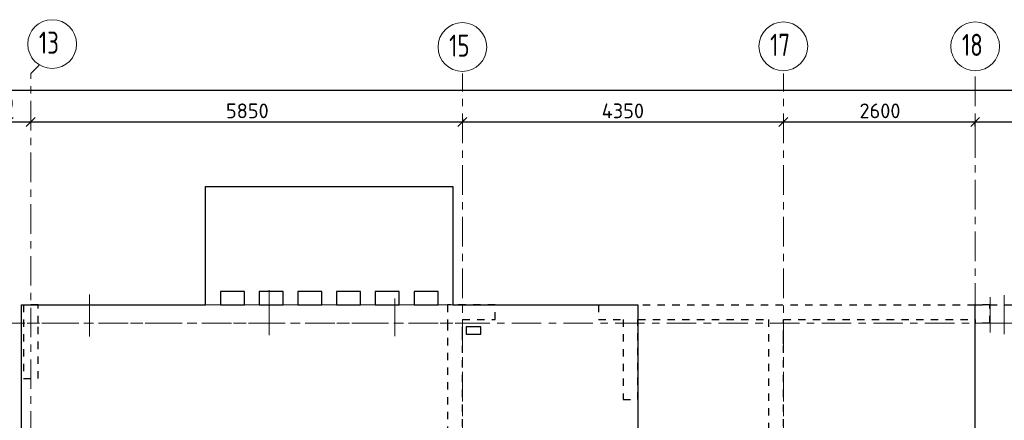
# Model space of a CAD drawing. Header units: metres. Extents: x -38 to 97, y -15 to 21.
# Tile 9 of 225: x 32.7 to 46.04, y 15.08 to 20.51. Entities that reach past the tile are written whole.
import ezdxf

# ---------------------------------------------------------------- set-up
doc = ezdxf.new("R2010")
doc.units = ezdxf.units.M
doc.header["$PDMODE"] = 65
for name, pattern in [('______11', [0.5, 0.4, -0.05, 0, -0.05]), ('______2', [0.0405, 0.03, -0.0105]), ('______3', [0.5, 0.4, -0.1]), ('______5', [1.1, 0.8, -0.1, 0.1, -0.1])]:
    doc.linetypes.add(name, pattern=pattern)
for name, color, linetype, lineweight in [('XR$2$Осевая линия (1)', 7, '______5', 13), ('XR$2$Размерная линия (1)', 7, 'Continuous', 13), ('XR$5$Балка (1)', 7, '______3', 13), ('XR$5$Перекрытие (1)', 7, 'Continuous', 35)]:
    doc.layers.add(name, color=color, linetype=linetype, lineweight=lineweight)
doc.layers.add('XR$7$Стена_ бетон несущ.', color=7, linetype='Continuous', lineweight=70, true_color=0xb4b496)
doc.styles.add('ISOCPEUR', font='txt')
doc.dimstyles.new('DIMSTYLE_3', dxfattribs={"dimtxt": 0.2, "dimasz": 0.2, "dimexe": 0, "dimexo": 0, "dimgap": 0.1, "dimtad": 2, "dimdec": 0, "dimlfac": 1000, "dimrnd": 5, "dimzin": 12, "dimdsep": 46, "dimtxsty": 'ISOCPEUR', "dimblk1": 'ALL_ML_STRICH', "dimblk2": 'ALL_ML_STRICH', "dimsah": 1, "dimcen": 0, "dimclrd": 7, "dimclre": 256, "dimclrt": 7, "dimadec": 0, "dimazin": 0, "dimtfac": 1, "dimtdec": 0, "dimtix": 1, "dimtmove": 2, "dimatfit": 3, "dimfxl": 0, "dimtzin": 0, "dimlwd": 0, "dimlwe": -3, "dimarcsym": 0})
doc.dimstyles.new('DIMSTYLE_5', dxfattribs={"dimtxt": 0.2, "dimasz": 0.2, "dimexe": 0, "dimexo": 0, "dimgap": 0.1, "dimtad": 2, "dimdec": 0, "dimlfac": 1000, "dimrnd": 5, "dimzin": 12, "dimdsep": 46, "dimtxsty": 'ISOCPEUR', "dimblk1": 'ALL_ML_STRICH', "dimblk2": 'ALL_ML_STRICH', "dimsah": 1, "dimcen": 0, "dimclrd": 7, "dimclre": 256, "dimclrt": 7, "dimadec": 0, "dimazin": 0, "dimtfac": 1, "dimtdec": 0, "dimtix": 1, "dimtmove": 2, "dimatfit": 3, "dimfxl": 0, "dimtvp": 1.2, "dimtzin": 0, "dimlwd": 0, "dimlwe": -3, "dimarcsym": 0})

# ---------------------------------------------------------------- blocks, each defined once
blk = doc.blocks.new('ALL_ML_STRICH')
at = {"color": 0, "linetype": 'ByBlock', "lineweight": -2}
for p, q in [((-1, 0), (0.5, 0)), ((-0.3, -0.3), (0.3, 0.3)), ((0, -0.5), (0, 0.5))]:
    blk.add_line(p, q, dxfattribs=at)
blk = doc.blocks.new('*D11')
at = {"layer": 'DEFPOINTS', "color": 7, "linetype": 'Continuous', "lineweight": 13, "transparency": 33554687}
for p in [(0.5, 19.557), (0.5, 19.377), (61.6, 17.12)]:
    blk.add_point(p, dxfattribs=at)
at = {"layer": 'XR$2$Размерная линия (1)', "color": 9, "linetype": 'Continuous', "lineweight": -2, "true_color": 0xc7c7c7, "transparency": 33554687}
for p, q in [((0.5, 19.357), (0.5, 19.557)), ((61.6, 17.14), (61.6, 19.557))]:
    blk.add_line(p, q, dxfattribs=at)
at = {"layer": 'XR$2$Размерная линия (1)', "color": 7, "linetype": 'Continuous', "lineweight": -2, "transparency": 33554687}
blk.add_line((0.5, 19.557), (61.6, 19.557), dxfattribs=at)
at = {"layer": 'XR$2$Размерная линия (1)', "color": 7, "linetype": 'Continuous', "lineweight": 13, "transparency": 33554687, "xscale": 0.2, "yscale": 0.2, "zscale": 0.2, "rotation": 180}
blk.add_blockref('ALL_ML_STRICH', (0.5, 19.557), dxfattribs=at)
at = {"layer": 'XR$2$Размерная линия (1)', "color": 7, "linetype": 'Continuous', "lineweight": 13, "transparency": 33554687, "xscale": 0.2, "yscale": 0.2, "zscale": 0.2}
blk.add_blockref('ALL_ML_STRICH', (61.6, 19.557), dxfattribs=at)
at = {"layer": 'XR$2$Размерная линия (1)', "color": 7, "linetype": 'Continuous', "lineweight": 13, "transparency": 33554687, "insert": (31.1, 19.707), "char_height": 0.2, "width": 1, "attachment_point": 5, "style": 'ISOCPEUR'}
blk.add_mtext('\\A1;{61100}', dxfattribs=at)
blk = doc.blocks.new('*D33')
at = {"layer": 'DEFPOINTS', "color": 7, "linetype": 'Continuous', "lineweight": 13, "transparency": 33554687}
for p in [(32.55, 19.135), (32.55, 19.126), (32.85, 19.135)]:
    blk.add_point(p, dxfattribs=at)
at = {"layer": 'XR$2$Размерная линия (1)', "color": 9, "linetype": 'Continuous', "lineweight": -2, "true_color": 0xc7c7c7, "transparency": 33554687}
for p, q in [((32.55, 19.126), (32.55, 19.126)), ((32.85, 19.126), (32.85, 19.126))]:
    blk.add_line(p, q, dxfattribs=at)
at = {"layer": 'XR$2$Размерная линия (1)', "color": 7, "linetype": 'Continuous', "lineweight": -2, "transparency": 33554687}
blk.add_line((32.55, 19.126), (32.85, 19.126), dxfattribs=at)
at = {"layer": 'XR$2$Размерная линия (1)', "color": 7, "linetype": 'Continuous', "lineweight": 13, "transparency": 33554687, "xscale": 0.2, "yscale": 0.2, "zscale": 0.2, "rotation": 180}
blk.add_blockref('ALL_ML_STRICH', (32.55, 19.126), dxfattribs=at)
at = {"layer": 'XR$2$Размерная линия (1)', "color": 7, "linetype": 'Continuous', "lineweight": 13, "transparency": 33554687, "xscale": 0.2, "yscale": 0.2, "zscale": 0.2}
blk.add_blockref('ALL_ML_STRICH', (32.85, 19.126), dxfattribs=at)
at = {"layer": 'XR$2$Размерная линия (1)', "color": 7, "linetype": 'Continuous', "lineweight": 13, "transparency": 33554687, "insert": (32.414, 19.378), "char_height": 0.2, "width": 0.6, "attachment_point": 5, "style": 'ISOCPEUR'}
blk.add_mtext('\\A1;{300}', dxfattribs=at)
blk = doc.blocks.new('*D34')
at = {"layer": 'DEFPOINTS', "color": 7, "linetype": 'Continuous', "lineweight": 13, "transparency": 33554687}
for p in [(32.85, 19.135), (32.85, 19.126), (38.7, 19.186)]:
    blk.add_point(p, dxfattribs=at)
at = {"layer": 'XR$2$Размерная линия (1)', "color": 9, "linetype": 'Continuous', "lineweight": -2, "true_color": 0xc7c7c7, "transparency": 33554687}
for p, q in [((32.85, 19.126), (32.85, 19.126)), ((38.7, 19.166), (38.7, 19.126))]:
    blk.add_line(p, q, dxfattribs=at)
at = {"layer": 'XR$2$Размерная линия (1)', "color": 7, "linetype": 'Continuous', "lineweight": -2, "transparency": 33554687}
blk.add_line((32.85, 19.126), (38.7, 19.126), dxfattribs=at)
at = {"layer": 'XR$2$Размерная линия (1)', "color": 7, "linetype": 'Continuous', "lineweight": 13, "transparency": 33554687, "xscale": 0.2, "yscale": 0.2, "zscale": 0.2, "rotation": 180}
blk.add_blockref('ALL_ML_STRICH', (32.85, 19.126), dxfattribs=at)
at = {"layer": 'XR$2$Размерная линия (1)', "color": 7, "linetype": 'Continuous', "lineweight": 13, "transparency": 33554687, "xscale": 0.2, "yscale": 0.2, "zscale": 0.2}
blk.add_blockref('ALL_ML_STRICH', (38.7, 19.126), dxfattribs=at)
at = {"layer": 'XR$2$Размерная линия (1)', "color": 7, "linetype": 'Continuous', "lineweight": 13, "transparency": 33554687, "insert": (35.785, 19.276), "char_height": 0.2, "width": 0.8, "attachment_point": 5, "style": 'ISOCPEUR'}
blk.add_mtext('\\A1;{5850}', dxfattribs=at)
blk = doc.blocks.new('*D35')
at = {"layer": 'DEFPOINTS', "color": 7, "linetype": 'Continuous', "lineweight": 13, "transparency": 33554687}
for p in [(38.7, 19.186), (38.7, 19.126), (43.05, 19.104)]:
    blk.add_point(p, dxfattribs=at)
at = {"layer": 'XR$2$Размерная линия (1)', "color": 9, "linetype": 'Continuous', "lineweight": -2, "true_color": 0xc7c7c7, "transparency": 33554687}
for p, q in [((38.7, 19.166), (38.7, 19.126)), ((43.05, 19.124), (43.05, 19.126))]:
    blk.add_line(p, q, dxfattribs=at)
at = {"layer": 'XR$2$Размерная линия (1)', "color": 7, "linetype": 'Continuous', "lineweight": -2, "transparency": 33554687}
blk.add_line((38.7, 19.126), (43.05, 19.126), dxfattribs=at)
at = {"layer": 'XR$2$Размерная линия (1)', "color": 7, "linetype": 'Continuous', "lineweight": 13, "transparency": 33554687, "xscale": 0.2, "yscale": 0.2, "zscale": 0.2, "rotation": 180}
blk.add_blockref('ALL_ML_STRICH', (38.7, 19.126), dxfattribs=at)
at = {"layer": 'XR$2$Размерная линия (1)', "color": 7, "linetype": 'Continuous', "lineweight": 13, "transparency": 33554687, "xscale": 0.2, "yscale": 0.2, "zscale": 0.2}
blk.add_blockref('ALL_ML_STRICH', (43.05, 19.126), dxfattribs=at)
at = {"layer": 'XR$2$Размерная линия (1)', "color": 7, "linetype": 'Continuous', "lineweight": 13, "transparency": 33554687, "insert": (40.875, 19.276), "char_height": 0.2, "width": 0.8, "attachment_point": 5, "style": 'ISOCPEUR'}
blk.add_mtext('\\A1;{4350}', dxfattribs=at)
blk = doc.blocks.new('*D36')
at = {"layer": 'DEFPOINTS', "color": 7, "linetype": 'Continuous', "lineweight": 13, "transparency": 33554687}
for p in [(43.05, 19.126), (43.05, 19.104), (45.65, 19.05)]:
    blk.add_point(p, dxfattribs=at)
at = {"layer": 'XR$2$Размерная линия (1)', "color": 9, "linetype": 'Continuous', "lineweight": -2, "true_color": 0xc7c7c7, "transparency": 33554687}
for p, q in [((43.05, 19.124), (43.05, 19.126)), ((45.65, 19.07), (45.65, 19.126))]:
    blk.add_line(p, q, dxfattribs=at)
at = {"layer": 'XR$2$Размерная линия (1)', "color": 7, "linetype": 'Continuous', "lineweight": -2, "transparency": 33554687}
blk.add_line((43.05, 19.126), (45.65, 19.126), dxfattribs=at)
at = {"layer": 'XR$2$Размерная линия (1)', "color": 7, "linetype": 'Continuous', "lineweight": 13, "transparency": 33554687, "xscale": 0.2, "yscale": 0.2, "zscale": 0.2, "rotation": 180}
blk.add_blockref('ALL_ML_STRICH', (43.05, 19.126), dxfattribs=at)
at = {"layer": 'XR$2$Размерная линия (1)', "color": 7, "linetype": 'Continuous', "lineweight": 13, "transparency": 33554687, "xscale": 0.2, "yscale": 0.2, "zscale": 0.2}
blk.add_blockref('ALL_ML_STRICH', (45.65, 19.126), dxfattribs=at)
at = {"layer": 'XR$2$Размерная линия (1)', "color": 7, "linetype": 'Continuous', "lineweight": 13, "transparency": 33554687, "insert": (44.36, 19.276), "char_height": 0.2, "width": 0.8, "attachment_point": 5, "style": 'ISOCPEUR'}
blk.add_mtext('\\A1;{2600}', dxfattribs=at)
blk = doc.blocks.new('*D37')
at = {"layer": 'DEFPOINTS', "color": 7, "linetype": 'Continuous', "lineweight": 13, "transparency": 33554687}
for p in [(45.65, 19.126), (45.65, 19.05), (51.5, 17.39)]:
    blk.add_point(p, dxfattribs=at)
at = {"layer": 'XR$2$Размерная линия (1)', "color": 9, "linetype": 'Continuous', "lineweight": -2, "true_color": 0xc7c7c7, "transparency": 33554687}
for p, q in [((45.65, 19.07), (45.65, 19.126)), ((51.5, 17.41), (51.5, 19.126))]:
    blk.add_line(p, q, dxfattribs=at)
at = {"layer": 'XR$2$Размерная линия (1)', "color": 7, "linetype": 'Continuous', "lineweight": -2, "transparency": 33554687}
blk.add_line((45.65, 19.126), (51.5, 19.126), dxfattribs=at)
at = {"layer": 'XR$2$Размерная линия (1)', "color": 7, "linetype": 'Continuous', "lineweight": 13, "transparency": 33554687, "xscale": 0.2, "yscale": 0.2, "zscale": 0.2, "rotation": 180}
blk.add_blockref('ALL_ML_STRICH', (45.65, 19.126), dxfattribs=at)
at = {"layer": 'XR$2$Размерная линия (1)', "color": 7, "linetype": 'Continuous', "lineweight": 13, "transparency": 33554687, "xscale": 0.2, "yscale": 0.2, "zscale": 0.2}
blk.add_blockref('ALL_ML_STRICH', (51.5, 19.126), dxfattribs=at)
at = {"layer": 'XR$2$Размерная линия (1)', "color": 7, "linetype": 'Continuous', "lineweight": 13, "transparency": 33554687, "insert": (48.585, 19.276), "char_height": 0.2, "width": 0.8, "attachment_point": 5, "style": 'ISOCPEUR'}
blk.add_mtext('\\A1;{5850}', dxfattribs=at)

msp = doc.modelspace()

# ---------------------------------------------------------------- linework, layer by layer
at = {"color": 52, "linetype": 'Continuous', "lineweight": 13, "transparency": 33554687}
for p, q in [((36.079, 16.8457), (36.079, 16.2357)), ((36.079, 16.8457), (36.079, 16.2357)), ((33.6454, 16.7902), (33.6454, 16.2178)), ((33.6454, 16.7902), (33.6454, 16.2178)), ((37.7851, 16.736), (37.7851, 16.2228)), ((37.7851, 16.736), (37.7851, 16.2228)), ((45.8549, 16.7533), (45.8549, 16.2733)), ((45.8549, 16.7533), (45.8549, 16.2733)), ((46.043, 16.7808), (46.043, 16.2508))]:
    msp.add_line(p, q, dxfattribs=at)
at = {"layer": 'XR$2$Осевая линия (1)', "color": 253, "linetype": '______11', "lineweight": 13, "true_color": 0xa0a0a0, "transparency": 33554687}
for p, q in [((32.85, 19.78), (32.9631, 19.8931)), ((32.85, -3.39), (32.85, 19.78)), ((38.7, 8.34), (38.7, 19.78)), ((43.05, 8.34), (43.05, 19.78)), ((45.65, 6.74), (45.65, 19.78)), ((-2.63, 16.4), (62.6, 16.4))]:
    msp.add_line(p, q, dxfattribs=at)
at = {"layer": 'XR$2$Осевая линия (1)', "color": 7, "linetype": 'Continuous', "lineweight": 13, "transparency": 33554687}
for centre in [(33.1404, 20.1801), (38.7004, 20.1401), (43.0504, 20.1501), (45.6504, 20.1501)]:
    msp.add_circle(centre, 0.3304, dxfattribs=at)
at = {"layer": 'XR$5$Балка (1)', "color": 7, "linetype": '______2', "lineweight": 18, "transparency": 33554687}
for p, q in [((35.2199, 16.6502), (35.4199, 16.6502)), ((38.7, 16.6502), (38.7, 16.4002)), ((38.7, 16.4002), (32.725, 16.4002)), ((45.65, 16.4002), (51.6, 16.4002))]:
    msp.add_line(p, q, dxfattribs=at)
at = {"layer": 'XR$5$Балка (1)', "color": 7, "linetype": '______2', "lineweight": 25, "transparency": 33554687}
for q in [(45.65, 16.6502), (48.165, 16.6502)]:
    msp.add_line((45.65, 16.6502), q, dxfattribs=at)
at = {"layer": 'XR$5$Перекрытие (1)', "color": 7, "linetype": 'Continuous', "lineweight": 25, "transparency": 33554687}
for p, q in [((35.2199, 16.8302), (35.2199, 18.2502)), ((35.2199, 18.2502), (38.5699, 18.2502)), ((38.5699, 18.2502), (38.5699, 16.8302)), ((35.2199, 16.6502), (35.2199, 16.8302)), ((35.4199, 16.8302), (35.4199, 16.6502)), ((35.7449, 16.8302), (35.4199, 16.8302)), ((35.7449, 16.6502), (35.7449, 16.8302)), ((35.9449, 16.8302), (35.9449, 16.6502)), ((36.2699, 16.8302), (35.9449, 16.8302)), ((36.2699, 16.6502), (36.2699, 16.8302)), ((36.4699, 16.8302), (36.4699, 16.6502)), ((36.7949, 16.8302), (36.4699, 16.8302)), ((36.7949, 16.6502), (36.7949, 16.8302)), ((36.9949, 16.8302), (36.9949, 16.6502)), ((37.3199, 16.8302), (36.9949, 16.8302)), ((37.3199, 16.6502), (37.3199, 16.8302)), ((37.5199, 16.8302), (37.5199, 16.6502)), ((37.8449, 16.8302), (37.5199, 16.8302)), ((37.8449, 16.6502), (37.8449, 16.8302)), ((38.0449, 16.8302), (38.0449, 16.6502)), ((38.3699, 16.8302), (38.0449, 16.8302)), ((38.3699, 16.6502), (38.3699, 16.8302)), ((38.5699, 16.8302), (38.5699, 16.6502)), ((32.725, -0.2498), (32.725, 16.6502)), ((32.725, 16.6502), (35.2199, 16.6502)), ((35.4199, 16.6502), (35.7449, 16.6502)), ((35.9449, 16.6502), (36.2699, 16.6502)), ((36.4699, 16.6502), (36.7949, 16.6502)), ((36.9949, 16.6502), (37.3199, 16.6502)), ((37.5199, 16.6502), (37.8449, 16.6502)), ((38.0449, 16.6502), (38.3699, 16.6502)), ((38.5699, 16.6502), (41.0797, 16.6502)), ((41.0797, 16.6502), (41.0797, 11.7903)), ((45.65, 12.2702), (45.65, 16.6502)), ((38.95, 16.3503), (38.75, 16.3502)), ((38.75, 16.3502), (38.75, 16.2503)), ((38.95, 16.2504), (38.95, 16.3503)), ((38.75, 16.2503), (38.95, 16.2504))]:
    msp.add_line(p, q, dxfattribs=at)
at = {"layer": 'XR$5$Перекрытие (1)', "color": 7, "linetype": '______2', "lineweight": 18, "transparency": 33554687}
for p, q in [((35.4199, 16.6502), (35.2199, 16.6502)), ((35.2199, 16.6502), (35.4199, 16.6502)), ((35.9449, 16.6502), (35.7449, 16.6502)), ((35.7449, 16.6502), (35.9449, 16.6502)), ((36.4699, 16.6502), (36.2699, 16.6502)), ((36.2699, 16.6502), (36.4699, 16.6502)), ((36.7949, 16.6502), (36.9949, 16.6502)), ((36.9949, 16.6502), (36.7949, 16.6502)), ((37.5199, 16.6502), (37.3199, 16.6502)), ((37.3199, 16.6502), (37.5199, 16.6502)), ((37.8449, 16.6502), (38.0449, 16.6502)), ((38.0449, 16.6502), (37.8449, 16.6502)), ((38.3699, 16.6502), (38.5699, 16.6502)), ((38.5699, 16.6502), (38.3699, 16.6502))]:
    msp.add_line(p, q, dxfattribs=at)
at = {"layer": 'XR$7$Стена_ бетон несущ.', "color": 253, "linetype": '______2', "lineweight": -3, "true_color": 0xa0a0a0, "transparency": 33554687}
for p, q in [((32.95, 16.65), (32.75, 16.65)), ((32.75, 16.65), (32.75, 15.65)), ((32.95, 16.4), (32.95, 16.65)), ((38.5, 16.65), (38.5, 16.4)), ((39.145, 16.65), (38.5, 16.65)), ((39.145, 16.45), (39.145, 16.65)), ((40.545, 16.65), (45.65, 16.65)), ((40.545, 16.65), (40.545, 16.45)), ((45.85, 16.65), (45.65, 16.65)), ((45.85, 16.4), (45.85, 16.65)), ((38.7, 16.2493), (38.7, 16.45)), ((38.7, 16.45), (39.145, 16.45)), ((40.545, 16.45), (40.8797, 16.45)), ((40.8797, 16.45), (40.8797, 15.365)), ((41.0797, 15.365), (41.0797, 16.45)), ((41.0797, 16.45), (42.85, 16.45)), ((42.85, 16.45), (42.85, 13.68)), ((43.05, 16.199), (43.05, 16.45)), ((43.05, 16.45), (45.65, 16.45)), ((45.65, 16.45), (45.65, 16.4)), ((32.95, 15.65), (32.95, 16.4)), ((38.5, 16.4), (38.5, 10.6)), ((45.85, 16.4), (45.65, 16.4)), ((38.7, 16.1693), (38.7, 16.2493)), ((38.7, 9), (38.7, 16.1693)), ((43.05, 16.119), (43.05, 16.199)), ((43.05, 10.8), (43.05, 16.119)), ((32.75, 15.65), (32.95, 15.65)), ((40.8797, 15.365), (41.0797, 15.365))]:
    msp.add_line(p, q, dxfattribs=at)

# ---------------------------------------------------------------- texts
at = {"layer": 'XR$2$Осевая линия (1)', "color": 7, "linetype": 'Continuous', "lineweight": 13, "transparency": 33554687, "char_height": 0.3, "width": 0.472281, "attachment_point": 7, "style": 'ISOCPEUR'}
for s, insert in [('\\W0.75;13', (32.9604, 20.0496)), ('\\W0.75;15', (38.5204, 20.0096)), ('\\W0.75;17', (42.8704, 20.0196)), ('\\W0.75;18', (45.4704, 20.0196))]:
    msp.add_mtext(s, dxfattribs=dict(at, insert=insert))

# ---------------------------------------------------------------- dimensions: what is measured, and where the dimension line sits
at = {"layer": 'XR$2$Размерная линия (1)', "color": 7, "linetype": 'Continuous', "lineweight": 13, "transparency": 33554687}
for base, p1, p2, dimstyle, picture, middle in [((61.6, 19.5574), (0.5, 19.3568), (61.6, 17.1397), 'DIMSTYLE_3', '*D11', (31.1, 19.7074)), ((32.85, 19.1261), (32.55, 19.1261), (32.85, 19.1261), 'DIMSTYLE_5', '*D33', (32.4139, 19.3782)), ((38.7, 19.1261), (32.85, 19.1261), (38.7, 19.1656), 'DIMSTYLE_3', '*D34', (35.785, 19.2761)), ((43.05, 19.1261), (38.7, 19.1656), (43.05, 19.1244), 'DIMSTYLE_3', '*D35', (40.875, 19.2761)), ((45.65, 19.1261), (43.05, 19.1244), (45.65, 19.0702), 'DIMSTYLE_3', '*D36', (44.36, 19.2761)), ((51.5, 19.1261), (45.65, 19.0702), (51.5, 17.4096), 'DIMSTYLE_3', '*D37', (48.585, 19.2761))]:
    dim = msp.add_linear_dim(base=base, p1=p1, p2=p2, dimstyle=dimstyle, override={"dimpost": '<>', "dimclrd": 7, "dimclre": 9, "dimclrt": 7, "dimlwd": 0, "dimlwe": 65533}, dxfattribs=at)
    dim.commit()
    dim.dimension.update_dxf_attribs({"geometry": picture, "text_midpoint": middle, "dimtype": 160})

doc.saveas('drawing.dxf')
